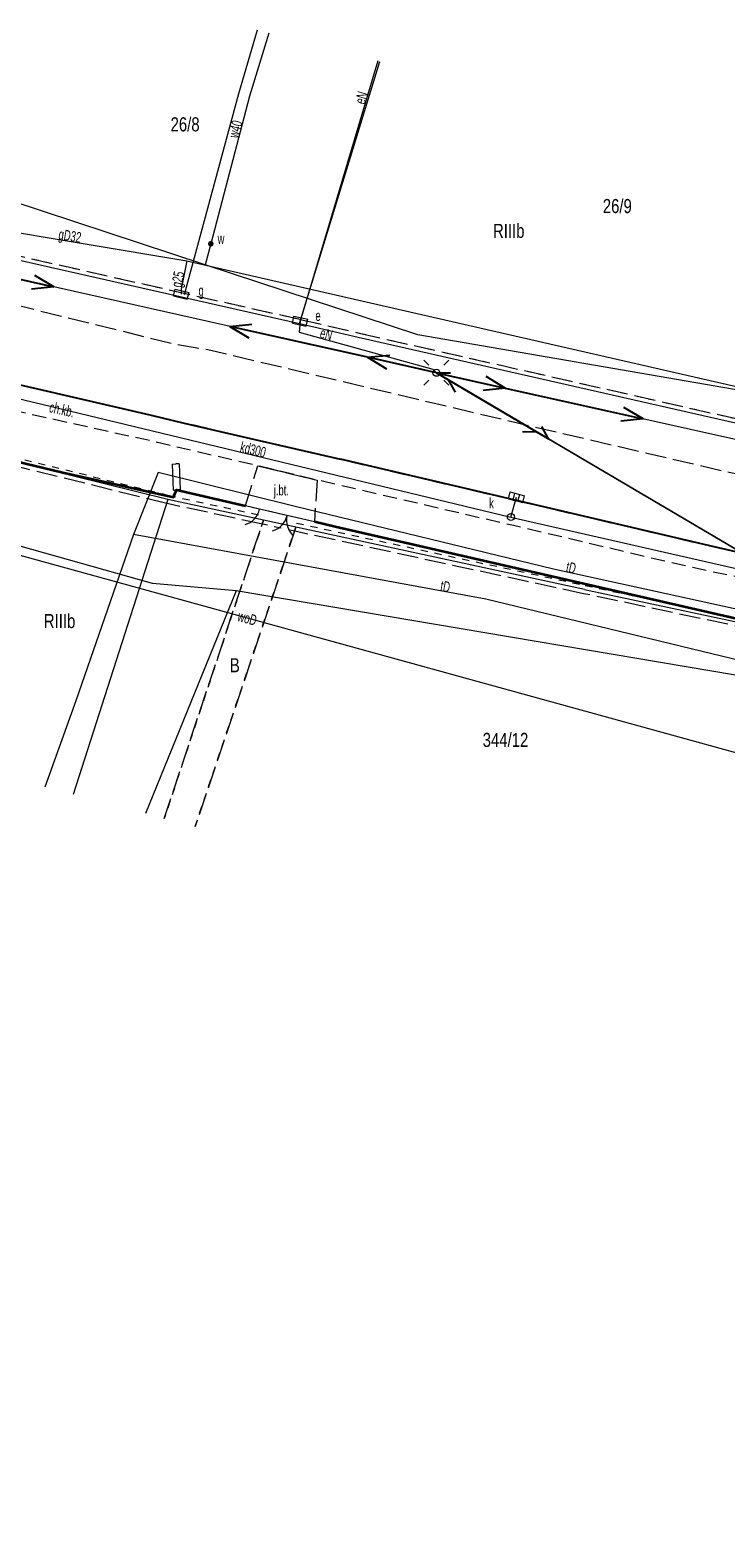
# Model space of a CAD drawing. Header units: metres. Extents: x 7428509 to 7430603, y 5527625 to 5529161.
# Tile 4 of 29: x 7428698 to 7428748, y 5529022 to 5529129. Entities that reach past the tile are written whole.
import ezdxf
from ezdxf.enums import TextEntityAlignment as Align

# ---------------------------------------------------------------- set-up
doc = ezdxf.new("R2010")
doc.units = ezdxf.units.M
doc.header["$MEASUREMENT"] = 0
for name, pattern in [('0.5_0.5', [1, 0.5, -0.5]), ('1.0_0.5', [1.5, 1, -0.5]), ('1.5_0.5', [2, 1.5, -0.5]), ('219-500', [0]), ('egkk-500', [2, 1.5, -0.5]), ('egug-500', [1, 0.5, -0.5]), ('otob_500', [0]), ('otof_500', [0]), ('suep_nn_500', [0]), ('sutp_500', [0])]:
    doc.linetypes.add(name, pattern=pattern)
doc.layers.get('0').update_dxf_attribs({"color": 2, "linetype": 'CONTINUOUS', "lineweight": 5})
for name, color, linetype in [('210-oznaczenie konturu użytku gruntowego', 7, 'CONTINUOUS'), ('211-numer działki ewidencyjnej', 7, 'CONTINUOUS'), ('217-Granica konturu po granicy działki', 7, 'CONTINUOUS'), ('217-kontur klasyfikacyjny', 7, 'CONTINUOUS'), ('218-Granica użytku po granicy działki', 7, 'CONTINUOUS'), ('218-kontur użytku gruntowego', 7, 'CONTINUOUS'), ('219-działka ewidencyjna', 7, 'CONTINUOUS'), ('brama', 7, 'CONTINUOUS'), ('chodnik', 7, 'CONTINUOUS'), ('chodnik-Atr17', 7, 'CONTINUOUS'), ('furtka', 7, 'CONTINUOUS'), ('jezdnia', 7, 'CONTINUOUS'), ('jezdnia-Atr17', 7, 'CONTINUOUS'), ('kratka ściekowa', 7, 'CONTINUOUS'), ('krawężnik', 7, 'CONTINUOUS'), ('latarnia', 7, 'CONTINUOUS'), ('ogrodzenie trwałe', 7, 'CONTINUOUS'), ('przewód elektroenergetyczny niskiego napięcia', 7, 'CONTINUOUS'), ('przewód elektroenergetyczny podziemny', 7, 'CONTINUOUS'), ('przewód elektroenergetyczny podziemny-Atr1', 7, 'CONTINUOUS'), ('przewód gazowy', 7, 'CONTINUOUS'), ('przewód gazowy-Atr1', 7, 'CONTINUOUS'), ('przewód kanalizacyjny', 7, 'CONTINUOUS'), ('przewód kanalizacyjny-Atr1', 7, 'CONTINUOUS'), ('przewód telekomunikacyjny napowietrzny', 7, 'CONTINUOUS'), ('przewód telekomunikacyjny podziemny', 7, 'CONTINUOUS'), ('przewód telekomunikacyjny podziemny-Atr1', 7, 'CONTINUOUS'), ('przewód wodociągowy', 7, 'CONTINUOUS'), ('przewód wodociągowy-Atr1', 7, 'CONTINUOUS'), ('szafa elektroenergetyczna lub kontener', 7, 'CONTINUOUS'), ('szafa elektroenergetyczna lub kontener-Atr17', 7, 'CONTINUOUS'), ('szafa gazowa lub kontener', 7, 'CONTINUOUS'), ('szafa gazowa lub kontener-Atr17', 7, 'CONTINUOUS'), ('właz do komory lub kanału - okrągły', 7, 'CONTINUOUS'), ('właz do komory lub kanału - okrągły-Atr17', 7, 'CONTINUOUS'), ('zasuwa lub zawór', 7, 'CONTINUOUS'), ('zasuwa lub zawór-Atr17', 7, 'CONTINUOUS'), ('ściana oporowa (linia)', 7, 'CONTINUOUS')]:
    doc.layers.add(name, color=color, linetype=linetype)
doc.styles.get("Standard").update_dxf_attribs({"font": 'Working1250', "width": 0.75})
doc.linetypes.add('902-500', pattern='A,3.75,0,[1,ksztalty.shx,S=0.5,R=0,X=0,Y=0],3.75', length=7.5)
doc.linetypes.add('otdn_500_short', pattern='A,2.5,0,[21,ksztalty.shx,S=0.5,R=0,X=-1,Y=0],0.5', length=3)

# ---------------------------------------------------------------- blocks, each defined once
blk = doc.blocks.new('US20')
at = {"color": 0, "linetype": 'Continuous', "lineweight": 13}
for p, q in [((-0.5, -0.25), (-0.5, 0.25)), ((-0.5, 0.25), (0.5, 0.25)), ((0.5, -0.25), (0.5, 0.25)), ((-0.5, -0.25), (0.5, -0.25))]:
    blk.add_line(p, q, dxfattribs=at)
blk = doc.blocks.new('US25')
at = {"linetype": 'Continuous', "lineweight": 0}
h = blk.add_hatch(color=0, dxfattribs=at)
edge = h.paths.add_edge_path()
edge.add_arc((0, 0), 0.2, 0, 360)
blk = doc.blocks.new('US18')
at = {"color": 0, "linetype": 'Continuous', "lineweight": 13}
for p, q in [((-0.5, -0.25), (-0.5, 0.25)), ((-0.5, 0.25), (0.5, 0.25)), ((0.5, -0.25), (0.5, 0.25)), ((-0.5, -0.25), (0.5, -0.25))]:
    blk.add_line(p, q, dxfattribs=at)
blk = doc.blocks.new('SM01')
at = {"color": 0, "linetype": 'Continuous', "lineweight": 13}
for p, q in [((-0.53, 0.531), (-0.883, 0.884)), ((0.531, 0.531), (0.884, 0.884)), ((-0.53, -0.53), (-0.883, -0.883)), ((0.531, -0.53), (0.884, -0.883))]:
    blk.add_line(p, q, dxfattribs=at)
blk.add_circle((0, 0), 0.25, dxfattribs=at)
blk = doc.blocks.new('US22')
at = {"color": 0, "linetype": 'Continuous', "lineweight": 13}
blk.add_circle((0, 0), 0.25, dxfattribs=at)
blk = doc.blocks.new('US05')
at = {"color": 0, "linetype": 'Continuous', "lineweight": 13}
for p, q in [((-0.525, -0.25), (-0.525, 0.25)), ((-0.525, 0.25), (-0.175, 0.25)), ((-0.175, -0.25), (-0.175, 0.25)), ((-0.175, 0.25), (0.175, 0.25)), ((0.175, -0.25), (0.175, 0.25)), ((0.175, 0.25), (0.525, 0.25)), ((0.525, -0.25), (0.525, 0.25)), ((-0.525, -0.25), (-0.175, -0.25)), ((-0.175, -0.25), (0.175, -0.25)), ((0.175, -0.25), (0.525, -0.25))]:
    blk.add_line(p, q, dxfattribs=at)
blk = doc.blocks.new('SUEP1')
at = {"color": 0, "linetype": 'Continuous'}
for p, q in [((0, 0), (5, 0)), ((5, 0), (3.5, 0.5)), ((5, 0), (3.5, -0.5)), ((5, 0), (15, 0)), ((15, 0), (13.5, 0.5)), ((15, 0), (13.5, -0.5))]:
    blk.add_line(p, q, dxfattribs=at)
blk = doc.blocks.new('SUTP')
at = {"color": 0, "linetype": 'Continuous'}
for p, q in [((0, 0), (0.866, 0.5)), ((0, 0), (9.232, 0)), ((1.866, -0.5), (1, 0)), ((7.366, -0.5), (8.232, 0)), ((9.232, 0), (8.366, 0.5))]:
    blk.add_line(p, q, dxfattribs=at)
blk = doc.blocks.new('OK02')
at = {"color": 0, "linetype": 'Continuous', "lineweight": 0}
for centre, start, end in [((-1.5, 0), 0, 60), ((1.5, 0), 120, 180)]:
    blk.add_arc(centre, 1.5, start, end, dxfattribs=at)
blk = doc.blocks.new('OK04')
at = {"color": 0, "linetype": 'Continuous', "lineweight": 0}
blk.add_arc((1.5, 0.001), 1.5, 120, 180, dxfattribs=at)

msp = doc.modelspace()

# ---------------------------------------------------------------- linework, layer by layer
at = {"layer": '217-Granica konturu po granicy działki', "color": 3, "linetype": '1.5_0.5', "lineweight": 18}
for p, q in [((7428690.64, 5529114.41), (7428717.49, 5529108.35)), ((7428717.49, 5529108.35), (7428717.49, 5529108.35)), ((7428717.49, 5529108.35), (7428717.49, 5529108.35)), ((7428717.49, 5529108.35), (7428717.49, 5529108.35)), ((7428717.49, 5529108.35), (7428717.49, 5529108.35)), ((7428717.49, 5529108.35), (7428721.65, 5529107.38)), ((7428721.65, 5529107.38), (7428721.65, 5529107.38)), ((7428721.65, 5529107.38), (7428721.65, 5529107.38)), ((7428721.65, 5529107.38), (7428721.65, 5529107.38)), ((7428721.65, 5529107.38), (7428721.65, 5529107.38)), ((7428721.65, 5529107.38), (7428768.46, 5529096.76)), ((7428708.03, 5529095.3), (7428691.02, 5529099.51)), ((7428708.03, 5529095.3), (7428708.03, 5529095.3)), ((7428708.03, 5529095.3), (7428708.03, 5529095.3)), ((7428714.81, 5529093.84), (7428708.04, 5529095.3)), ((7428708.04, 5529095.3), (7428708.04, 5529095.3)), ((7428708.04, 5529095.3), (7428708.04, 5529095.3)), ((7428714.81, 5529093.84), (7428714.81, 5529093.84)), ((7428714.81, 5529093.84), (7428714.81, 5529093.84)), ((7428737.55, 5529088.92), (7428717.1, 5529093.34)), ((7428717.1, 5529093.34), (7428717.1, 5529093.34)), ((7428717.1, 5529093.34), (7428717.1, 5529093.34)), ((7428759.51, 5529084.26), (7428737.55, 5529088.92)), ((7428737.55, 5529088.92), (7428737.55, 5529088.92)), ((7428737.55, 5529088.92), (7428737.55, 5529088.92)), ((7428737.55, 5529088.92), (7428737.55, 5529088.92)), ((7428737.55, 5529088.92), (7428737.55, 5529088.92))]:
    msp.add_line(p, q, dxfattribs=at)
at = {"layer": '217-kontur klasyfikacyjny', "color": 92, "linetype": 'egkk-500', "lineweight": 18, "flags": 128}
for points in [[(7428707.84, 5529072.99), (7428714.87, 5529094.13)], [(7428717.16, 5529093.63), (7428710.03, 5529072.42)]]:
    msp.add_lwpolyline(points, dxfattribs=at)
at = {"layer": '218-Granica użytku po granicy działki', "color": 3, "linetype": '0.5_0.5', "lineweight": 18}
for p, q in [((7428690.64, 5529114.41), (7428717.49, 5529108.35)), ((7428717.49, 5529108.35), (7428717.49, 5529108.35)), ((7428717.49, 5529108.35), (7428717.49, 5529108.35)), ((7428717.49, 5529108.35), (7428717.49, 5529108.35)), ((7428717.49, 5529108.35), (7428717.49, 5529108.35)), ((7428717.49, 5529108.35), (7428721.65, 5529107.38)), ((7428721.65, 5529107.38), (7428721.65, 5529107.38)), ((7428721.65, 5529107.38), (7428721.65, 5529107.38)), ((7428721.65, 5529107.38), (7428721.65, 5529107.38)), ((7428721.65, 5529107.38), (7428721.65, 5529107.38)), ((7428721.65, 5529107.38), (7428768.46, 5529096.76)), ((7428691.16, 5529100.09), (7428708.17, 5529095.88)), ((7428708.16, 5529095.88), (7428708.16, 5529095.88)), ((7428708.16, 5529095.88), (7428708.16, 5529095.88)), ((7428708.16, 5529095.88), (7428714.93, 5529094.42)), ((7428708.17, 5529095.88), (7428708.17, 5529095.88)), ((7428708.17, 5529095.88), (7428708.17, 5529095.88)), ((7428714.93, 5529094.42), (7428714.93, 5529094.42)), ((7428714.93, 5529094.42), (7428714.93, 5529094.42)), ((7428717.1, 5529093.34), (7428714.81, 5529093.84)), ((7428714.81, 5529093.84), (7428714.81, 5529093.84)), ((7428714.81, 5529093.84), (7428714.81, 5529093.84)), ((7428717.1, 5529093.34), (7428717.1, 5529093.34)), ((7428717.1, 5529093.34), (7428717.1, 5529093.34)), ((7428717.22, 5529093.92), (7428717.22, 5529093.92)), ((7428717.22, 5529093.92), (7428717.22, 5529093.92)), ((7428717.22, 5529093.92), (7428737.67, 5529089.5)), ((7428737.67, 5529089.5), (7428737.67, 5529089.5)), ((7428737.67, 5529089.5), (7428737.67, 5529089.5)), ((7428737.67, 5529089.5), (7428737.67, 5529089.5)), ((7428737.67, 5529089.5), (7428737.67, 5529089.5)), ((7428737.67, 5529089.5), (7428759.63, 5529084.84))]:
    msp.add_line(p, q, dxfattribs=at)
at = {"layer": '218-kontur użytku gruntowego', "color": 3, "linetype": 'egug-500', "lineweight": 18, "flags": 128}
for points in [[(7428714.87, 5529094.13), (7428707.84, 5529072.99)], [(7428710.03, 5529072.42), (7428717.16, 5529093.63)]]:
    msp.add_lwpolyline(points, dxfattribs=at)
at = {"layer": '219-działka ewidencyjna', "color": 7, "linetype": '219-500', "lineweight": 18, "flags": 128}
for points in [[(7428717.42, 5529108.06), (7428723.12, 5529126.62)], [(7428690.57, 5529114.12), (7428717.42, 5529108.06)], [(7428717.42, 5529108.06), (7428721.58, 5529107.09)], [(7428721.58, 5529107.09), (7428768.39, 5529096.47)], [(7428708.1, 5529095.59), (7428679.25, 5529102.73)], [(7428708.1, 5529095.59), (7428701.38, 5529074.69)], [(7428737.61, 5529089.21), (7428708.1, 5529095.59)], [(7428737.61, 5529089.21), (7428759.57, 5529084.55)]]:
    msp.add_lwpolyline(points, dxfattribs=at)
at = {"layer": 'brama', "color": 7, "linetype": 'otob_500', "lineweight": 18, "flags": 128}
msp.add_lwpolyline([(7428718.48, 5529094.01), (7428714.6, 5529094.9)], dxfattribs=at)
at = {"layer": 'chodnik', "color": 7, "linetype": '1.0_0.5', "lineweight": 18, "flags": 128}
msp.add_lwpolyline([(7428832.17, 5529069.5), (7428830.59, 5529069.94), (7428821.11, 5529072.45), (7428819.13, 5529072.96), (7428809.27, 5529075.53), (7428796.88, 5529078.69), (7428790.85, 5529080.1), (7428789.76, 5529080.48), (7428777.11, 5529083.39), (7428770.73, 5529084.95), (7428765.67, 5529086.13), (7428759.61, 5529087.42), (7428750.68, 5529089.65), (7428746.52, 5529090.49), (7428743.67, 5529091.13), (7428732.59, 5529093.74), (7428718.67, 5529096.97), (7428714.48, 5529097.98), (7428708.85, 5529099.28), (7428706.37, 5529099.86), (7428705.54, 5529100.03), (7428693.8, 5529102.64), (7428691.7, 5529103.28), (7428691.41, 5529103.36), (7428693.42, 5529104.68), (7428713.95, 5529099.92), (7428720.32, 5529098.44), (7428746.8, 5529092.23), (7428759, 5529089.42), (7428771.06, 5529086.54), (7428777.6, 5529085.09), (7428791.19, 5529081.86), (7428797.22, 5529080.42), (7428821.73, 5529074.23), (7428832.02, 5529071.41)], close=True, dxfattribs=at)
at = {"layer": 'furtka', "color": 7, "linetype": 'otof_500', "lineweight": 18, "flags": 128}
msp.add_lwpolyline([(7428714.6, 5529094.9), (7428713.6, 5529095.14)], dxfattribs=at)
at = {"layer": 'jezdnia', "color": 7, "linetype": '1.5_0.5', "lineweight": 18, "flags": 128}
for points in [[(7429015.63, 5529029.45), (7429001, 5529026.47), (7428985.13, 5529029.83), (7428979.26, 5529031.13), (7428975.85, 5529032.01), (7428968.13, 5529033.91), (7428954.64, 5529037.37), (7428950.03, 5529038.62), (7428944.36, 5529040.12), (7428942.32, 5529040.67), (7428936.66, 5529042.21), (7428921.9, 5529046.09), (7428921.02, 5529046.33), (7428916.2, 5529047.65), (7428914.63, 5529048.13), (7428898.27, 5529052.69), (7428875.47, 5529059.17), (7428867.72, 5529061.37), (7428860.33, 5529063.43), (7428851.8, 5529065.86), (7428847.4, 5529067.1), (7428837.78, 5529069.77), (7428832.02, 5529071.41), (7428821.73, 5529074.23), (7428797.22, 5529080.42), (7428791.19, 5529081.86), (7428777.6, 5529085.09), (7428771.06, 5529086.54), (7428759, 5529089.42), (7428746.8, 5529092.23), (7428720.32, 5529098.44), (7428713.95, 5529099.92), (7428693.42, 5529104.68), (7428675.82, 5529108.68), (7428669.97, 5529110), (7428668.39, 5529110.33), (7428661.26, 5529111.82), (7428648.49, 5529114.43), (7428641.28, 5529115.77), (7428638.83, 5529116.19), (7428631.82, 5529117.34), (7428631.02, 5529117.52), (7428622.56, 5529118.69), (7428610.18, 5529120.34), (7428602.82, 5529121.31), (7428595.06, 5529122.29), (7428593.52, 5529122.49), (7428594.44, 5529128.03), (7428600.44, 5529127.28), (7428602.74, 5529126.94), (7428604.35, 5529126.69), (7428609.72, 5529125.92), (7428623.38, 5529124.18), (7428632.81, 5529122.78), (7428642.31, 5529121.18), (7428649.09, 5529119.81), (7428662.01, 5529117.4), (7428671.4, 5529115.31), (7428673.03, 5529114.97), (7428675.99, 5529114.33), (7428681.79, 5529113), (7428687.81, 5529111.65), (7428692.28, 5529110.63), (7428708.59, 5529106.6), (7428710.92, 5529106.22), (7428733.77, 5529100.81), (7428747.51, 5529097.6), (7428759.76, 5529094.89), (7428772.57, 5529091.85), (7428779.38, 5529090.33), (7428784.59, 5529089.2), (7428790.41, 5529087.8), (7428797.7, 5529086), (7428815.49, 5529081.58), (7428820.49, 5529080.14), (7428821.43, 5529079.81), (7428821.75, 5529079.94), (7428835.09, 5529076.32), (7428840.65, 5529074.81), (7428848.45, 5529072.58), (7428849.67, 5529072.26), (7428854.01, 5529071.08), (7428858.27, 5529069.82), (7428861.94, 5529068.73), (7428869.5, 5529066.58), (7428881.5, 5529063.23), (7428893.64, 5529059.8), (7428899.4, 5529058.13), (7428905.64, 5529056.41), (7428913.55, 5529054.17), (7428922.32, 5529051.87), (7428925.06, 5529051.09), (7428926.35, 5529050.74), (7428936.07, 5529048.03), (7428941.47, 5529046.47), (7428945.91, 5529045.28), (7428956.38, 5529042.62), (7428964.97, 5529040.42), (7428969.89, 5529039.16), (7428977.32, 5529037.55), (7428984.24, 5529035.82), (7429002.22, 5529031.88), (7429011.21, 5529030.26)], [(7428718.67, 5529096.97), (7428718.48, 5529094.01), (7428714.6, 5529094.9), (7428713.6, 5529095.14), (7428714.48, 5529097.98)]]:
    msp.add_lwpolyline(points, close=True, dxfattribs=at)
msp.add_lwpolyline([(7428714.48, 5529097.98), (7428718.67, 5529096.97)], dxfattribs=at)
at = {"layer": 'krawężnik', "color": 7, "linetype": 'Continuous', "lineweight": 25, "flags": 128}
for points in [[(7428631.82, 5529117.34), (7428638.83, 5529116.19), (7428641.28, 5529115.77), (7428648.49, 5529114.43), (7428661.26, 5529111.82), (7428668.39, 5529110.33), (7428669.97, 5529110), (7428675.82, 5529108.68), (7428693.42, 5529104.68), (7428706.83, 5529101.58), (7428709.25, 5529101.01), (7428713.95, 5529099.92), (7428720.32, 5529098.44)], [(7428791.19, 5529081.86), (7428777.6, 5529085.09), (7428771.06, 5529086.54), (7428759, 5529089.42), (7428746.8, 5529092.23), (7428720.32, 5529098.44)]]:
    msp.add_lwpolyline(points, dxfattribs=at)
at = {"layer": 'ogrodzenie trwałe', "color": 7, "linetype": '902-500', "lineweight": 35, "flags": 128}
for points in [[(7428691.23, 5529099.76), (7428700.65, 5529097.5), (7428708.49, 5529095.75), (7428708.72, 5529096.27), (7428713.6, 5529095.14)], [(7428764.51, 5529083.42), (7428758.92, 5529084.75), (7428756.01, 5529085.38), (7428719.94, 5529093.66), (7428718.48, 5529094.01)]]:
    msp.add_lwpolyline(points, dxfattribs=at)
at = {"layer": 'przewód elektroenergetyczny niskiego napięcia', "color": 1, "linetype": 'suep_nn_500', "lineweight": 18, "flags": 128}
for points in [[(7428727.12, 5529104.57), (7428685.38, 5529113.94)], [(7428772.32, 5529094.47), (7428727.12, 5529104.57)]]:
    msp.add_lwpolyline(points, dxfattribs=at)
at = {"layer": 'przewód elektroenergetyczny podziemny', "color": 1, "linetype": 'Continuous', "lineweight": 18, "flags": 128}
for points in [[(7428722.97, 5529126.66), (7428717.46, 5529108.23)], [(7428717.46, 5529108.23), (7428717.4, 5529107.44), (7428726.87, 5529104.83), (7428727.12, 5529104.57)]]:
    msp.add_lwpolyline(points, dxfattribs=at)
at = {"layer": 'przewód gazowy', "color": 52, "linetype": 'Continuous', "lineweight": 18, "flags": 128}
for points in [[(7428714.43, 5529128.84), (7428713.09, 5529124.34), (7428709.25, 5529110.08)], [(7428663.1, 5529123.38), (7428680.82, 5529117.72), (7428687.95, 5529116.1), (7428709.45, 5529112.5), (7428767.28, 5529099.27), (7428803.26, 5529091.2), (7428856.79, 5529076.75)], [(7428709.45, 5529112.5), (7428709.04, 5529110.5), (7428709.05, 5529110.14)], [(7428856.82, 5529050.41), (7428851.94, 5529054), (7428839.68, 5529059.32), (7428823.08, 5529065.52), (7428811.59, 5529068.96), (7428800.09, 5529071.47), (7428769.83, 5529077.88), (7428758.94, 5529081.35), (7428712.94, 5529089.13), (7428707.02, 5529089.65), (7428685.79, 5529095.61), (7428676.7, 5529097.87), (7428657.84, 5529101.45)], [(7428712.94, 5529089.13), (7428706.51, 5529073.34)]]:
    msp.add_lwpolyline(points, dxfattribs=at)
at = {"layer": 'przewód kanalizacyjny', "color": 34, "linetype": 'Continuous', "lineweight": 18, "flags": 128}
for points in [[(7428617.93, 5529118.39), (7428657.29, 5529111.62), (7428696.62, 5529102.95), (7428732.4, 5529094.35), (7428775.64, 5529084.5), (7428818.37, 5529074.13), (7428846.73, 5529066.34), (7428891.82, 5529053.31), (7428933.55, 5529041.82), (7428977.84, 5529030.47), (7428999.53, 5529025.82), (7429019.83, 5529022.03)], [(7428732.4, 5529094.35), (7428732.79, 5529095.75)]]:
    msp.add_lwpolyline(points, dxfattribs=at)
at = {"layer": 'przewód telekomunikacyjny napowietrzny', "color": 30, "linetype": 'sutp_500', "lineweight": 18, "flags": 128}
for points in [[(7428759.55, 5529085.46), (7428727.12, 5529104.57)], [(7428727.12, 5529104.57), (7428759.55, 5529085.46)]]:
    msp.add_lwpolyline(points, dxfattribs=at)
at = {"layer": 'przewód telekomunikacyjny podziemny', "color": 30, "linetype": 'Continuous', "lineweight": 18, "flags": 128}
for points in [[(7428755.38, 5529086.29), (7428735.41, 5529090.66), (7428717.12, 5529095.1), (7428707.4, 5529097.5), (7428705.67, 5529093.1)], [(7428705.67, 5529093.1), (7428701.58, 5529081.32), (7428699.38, 5529075.22)], [(7428755.38, 5529086.29), (7428750.24, 5529083.78), (7428730.62, 5529088.53), (7428705.67, 5529093.1)]]:
    msp.add_lwpolyline(points, dxfattribs=at)
at = {"layer": 'przewód wodociągowy', "color": 5, "linetype": 'Continuous', "lineweight": 18, "flags": 128}
for points in [[(7428715.25, 5529128.63), (7428713.88, 5529124.16)], [(7428713.88, 5529124.16), (7428711.14, 5529113.71), (7428710.75, 5529112.22)], [(7428880.14, 5529073.39), (7428841.06, 5529083.64), (7428837.37, 5529084.6), (7428821.6, 5529087.83), (7428802.91, 5529093.15), (7428776.96, 5529098.43), (7428725.81, 5529107.25), (7428710.75, 5529112.22), (7428694.61, 5529117.54), (7428688.27, 5529112.98), (7428687.85, 5529112.79)], [(7428837.54, 5529038.35), (7428842.13, 5529051.25), (7428842.61, 5529055.82), (7428836.34, 5529059.88), (7428833.38, 5529060.8), (7428825.75, 5529063.22), (7428810.34, 5529068.07), (7428778.01, 5529075.72), (7428767.16, 5529078.06), (7428762.56, 5529074.73), (7428755.27, 5529075.72), (7428695.13, 5529092.31), (7428684.9, 5529095.94), (7428683.96, 5529096.04), (7428675.98, 5529097.91), (7428648.97, 5529101.94), (7428642.74, 5529088.83)]]:
    msp.add_lwpolyline(points, dxfattribs=at)
at = {"layer": 'ściana oporowa (linia)', "color": 0, "linetype": 'otdn_500_short', "lineweight": 18}
for p, q in [((7428708.4, 5529098.1), (7428708.65, 5529098.11)), ((7428708.4, 5529098.1), (7428708.47, 5529096.26)), ((7428708.47, 5529096.26), (7428708.72, 5529096.27))]:
    msp.add_line(p, q, dxfattribs=at)
at = {"layer": 'ściana oporowa (linia)', "color": 0, "lineweight": 18}
for p, q in [((7428708.9, 5529098.12), (7428708.65, 5529098.11)), ((7428708.9, 5529098.12), (7428708.97, 5529096.28)), ((7428708.97, 5529096.28), (7428708.72, 5529096.27))]:
    msp.add_line(p, q, dxfattribs=at)

# ---------------------------------------------------------------- block references
at = {"layer": 'brama', "color": 7, "linetype": 'Continuous', "lineweight": 18, "rotation": 167.081}
msp.add_blockref('OK02', (7428716.54, 5529094.46), dxfattribs=at)
at = {"layer": 'furtka', "color": 7, "linetype": 'Continuous', "lineweight": 18, "rotation": 166.504}
msp.add_blockref('OK04', (7428714.6, 5529094.9), dxfattribs=at)
at = {"layer": 'kratka ściekowa', "color": 34, "linetype": 'Continuous', "lineweight": 18, "rotation": 345.319}
msp.add_blockref('US05', (7428732.79, 5529095.75), dxfattribs=at)
at = {"layer": 'latarnia', "color": 7, "linetype": 'Continuous', "lineweight": 18}
msp.add_blockref('SM01', (7428727.12, 5529104.57), dxfattribs=at)
at = {"layer": 'przewód elektroenergetyczny niskiego napięcia', "color": 1, "linetype": 'Continuous', "lineweight": 18}
for p, rotation in [((7428685.38, 5529113.94), 347.348), ((7428727.12, 5529104.57), 167.348), ((7428727.12, 5529104.57), 347.404)]:
    msp.add_blockref('SUEP1', p, dxfattribs=dict(at, rotation=rotation))
at = {"layer": 'przewód telekomunikacyjny napowietrzny', "color": 30, "linetype": 'Continuous', "lineweight": 18, "rotation": 329.49}
msp.add_blockref('SUTP', (7428727.12, 5529104.57), dxfattribs=at)
at = {"layer": 'szafa elektroenergetyczna lub kontener', "color": 1, "linetype": 'Continuous', "lineweight": 18, "rotation": 347.55}
msp.add_blockref('US18', (7428717.46, 5529108.23), dxfattribs=at)
at = {"layer": 'szafa gazowa lub kontener', "color": 52, "linetype": 'Continuous', "lineweight": 18, "rotation": 345.963}
msp.add_blockref('US20', (7428709.05, 5529110.14), dxfattribs=at)
at = {"layer": 'właz do komory lub kanału - okrągły', "color": 7, "linetype": 'Continuous', "lineweight": 18, "rotation": 346.549}
msp.add_blockref('US22', (7428732.4, 5529094.35), dxfattribs=at)
at = {"layer": 'zasuwa lub zawór', "color": 5, "linetype": 'Continuous', "lineweight": 18}
msp.add_blockref('US25', (7428711.14, 5529113.71), dxfattribs=at)

# ---------------------------------------------------------------- texts
at = {"layer": '210-oznaczenie konturu użytku gruntowego', "color": 3, "linetype": 'Continuous', "lineweight": 18, "width": 0.79}
for s, p in [('RIIIb', (7428731.13, 5529114.12)), ('RIIIb', (7428699.31, 5529086.48)), ('B', (7428712.49, 5529083.35))]:
    msp.add_text(s, height=1, dxfattribs=at).set_placement(p)
at = {"layer": '211-numer działki ewidencyjnej', "color": 7, "linetype": 'Continuous', "lineweight": 18, "width": 0.79}
for s, p in [('26/8', (7428708.29, 5529121.67)), ('26/9', (7428738.91, 5529115.88))]:
    msp.add_text(s, height=1, dxfattribs=at).set_placement(p)
msp.add_text('344/12', height=1, dxfattribs=at).set_placement((7428730.4, 5529079.06), align=Align.TOP_LEFT)
at = {"layer": 'chodnik-Atr17', "color": 7, "width": 0.667}
msp.add_text('ch.kb.', height=0.75, rotation=347.466, dxfattribs=at).set_placement((7428699.64, 5529101.79))
at = {"layer": 'jezdnia-Atr17', "color": 7, "width": 0.667}
msp.add_text('j.bt.', height=0.75, dxfattribs=at).set_placement((7428715.6, 5529095.88))
at = {"layer": 'przewód elektroenergetyczny podziemny-Atr1', "color": 1, "width": 0.667}
for rotation, p in [(73.347, (7428722.04, 5529123.54)), (-15.536, (7428718.81, 5529107.06))]:
    msp.add_text('eN', height=0.75, rotation=rotation, dxfattribs=at).set_placement(p)
at = {"layer": 'przewód gazowy-Atr1', "color": 40, "width": 0.667}
for s, rotation, p in [('gD32', -9.505, (7428700.31, 5529114.03)), ('g25', 78.414, (7428709.05, 5529110.57))]:
    msp.add_text(s, height=0.75, rotation=rotation, dxfattribs=at).set_placement(p)
at = {"layer": 'przewód kanalizacyjny-Atr1', "color": 34, "width": 0.667}
msp.add_text('kd300', height=0.75, rotation=-13.515, dxfattribs=at).set_placement((7428713.16, 5529098.97))
at = {"layer": 'przewód telekomunikacyjny podziemny-Atr1', "color": 30, "width": 0.667}
for rotation, p in [(-12.431, (7428736.26, 5529090.47)), (-10.45, (7428727.36, 5529089.12))]:
    msp.add_text('tD', height=0.75, rotation=rotation, dxfattribs=at).set_placement(p)
at = {"layer": 'przewód wodociągowy-Atr1', "color": 5, "width": 0.667}
msp.add_text('w40', height=0.75, rotation=75.307, dxfattribs=at).set_placement((7428713.09, 5529121.14))
msp.add_text('woD', height=0.75, rotation=-15.422, dxfattribs=at).set_placement((7428713.08, 5529087.36), align=Align.MIDDLE_LEFT)
at = {"layer": 'szafa elektroenergetyczna lub kontener-Atr17', "color": 1, "width": 0.667}
msp.add_text('e', height=0.75, dxfattribs=at).set_placement((7428718.55, 5529108.24))
at = {"layer": 'szafa gazowa lub kontener-Atr17', "color": 52, "width": 0.667}
msp.add_text('g', height=0.75, dxfattribs=at).set_placement((7428710.27, 5529110.02))
at = {"layer": 'właz do komory lub kanału - okrągły-Atr17', "color": 7, "width": 0.667}
msp.add_text('k', height=0.75, dxfattribs=at).set_placement((7428730.86, 5529094.96))
at = {"layer": 'zasuwa lub zawór-Atr17', "color": 5, "width": 0.667}
msp.add_text('w', height=0.75, dxfattribs=at).set_placement((7428711.62, 5529113.7))

doc.saveas('drawing.dxf')
